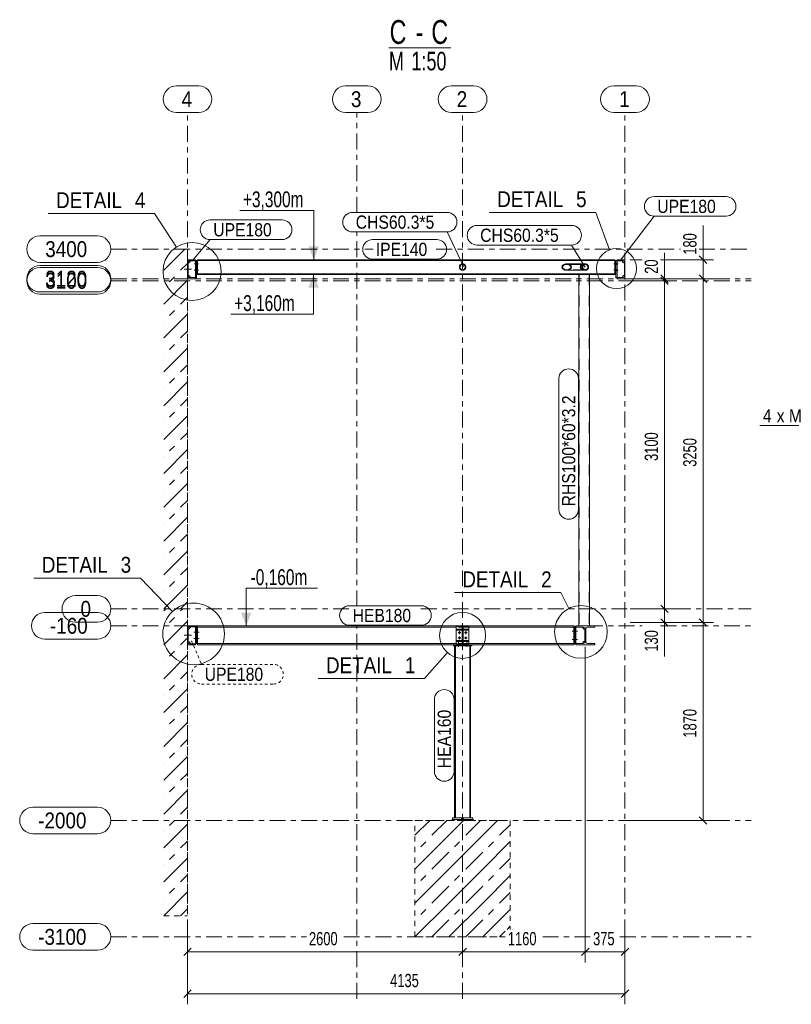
# Model space of a CAD drawing. Header units: millimetres. Extents: x -66 to 775, y -448 to 146.
# Tile 24 of 30: x 373 to 519, y -234 to -48. Entities that reach past the tile are written whole.
import ezdxf

# ---------------------------------------------------------------- set-up
doc = ezdxf.new("R2010")
doc.units = ezdxf.units.MM
for name, pattern in [('XKITLINE00', [0]), ('XKITLINE01', [4, 1, -1, 1, -1]), ('XKITLINE02', [4, 2, -2]), ('XKITLINE03', [6, 3, -1, 1, -1]), ('XKITLINE04', [3, 0.5, -0.5, 0.5, -0.5, 0.5, -0.5])]:
    doc.linetypes.add(name, pattern=pattern)
for name, color, linetype, lineweight in [('Jiný typ objektu', 7, 'Continuous', 0), ('Kóta', 4, 'Continuous', 0), ('Mřížka', 4, 'Continuous', 0), ('Prvek', 2, 'Continuous', 0), ('Text úrovně', 7, 'Continuous', 0), ('Značka prvku', 2, 'Continuous', 0), ('Značka šroubu', 4, 'Continuous', 0), ('Šroub', 3, 'Continuous', 0)]:
    doc.layers.add(name, color=color, linetype=linetype, lineweight=lineweight)
doc.styles.add('ARIAL', font='arial.ttf')
doc.styles.add('ARIAL_NARROW', font='ARIALN.TTF')

msp = doc.modelspace()

# ---------------------------------------------------------------- hatches: boundary and pattern name
at = {"layer": 'Text úrovně'}
for points in [[(429.04, -93.28), (428.04, -90.78), (430.04, -90.78)], [(428.99, -96.08), (429.99, -98.58), (427.99, -98.58)], [(416.27, -162.48), (415.27, -159.98), (417.27, -159.98)]]:
    msp.add_hatch(color=7, dxfattribs=at).paths.add_polyline_path(points, flags=17)

# ---------------------------------------------------------------- linework, layer by layer
at = {"color": 6, "linetype": 'XKITLINE00', "lineweight": 0}
for p, q in [((398.95, -84.53), (378.82, -84.53)), ((403.06, -90.89), (398.95, -84.53)), ((482.34, -84.34), (462.21, -84.34)), ((484.96, -91.42), (482.34, -84.34)), ((396.25, -153.45), (376.12, -153.45)), ((402.31, -159.8), (396.25, -153.45)), ((475.75, -156.2), (455.62, -156.2)), ((477.28, -159.19), (475.75, -156.2)), ((454.3, -167.55), (449.97, -172.44)), ((449.97, -172.44), (429.84, -172.44))]:
    msp.add_line(p, q, dxfattribs=at)
for centre, radius in [((406.03, -95.51), 5.49), ((486.27, -94.96), 3.78), ((406.32, -164.01), 5.82), ((457.17, -164.3), 4.34), ((479.54, -163.64), 4.99)]:
    msp.add_circle(centre, radius, dxfattribs=at)
at = {"layer": 'Jiný typ objektu', "color": 6, "linetype": 'XKITLINE00', "lineweight": 0}
msp.add_line((443.25, -53.24), (454.94, -53.24), dxfattribs=at)
at = {"layer": 'Kóta', "color": 7, "linetype": 'XKITLINE00', "lineweight": 0}
for p, q in [((502.63, -93.28), (502.63, -86.84)), ((502.63, -93.28), (502.63, -86.84)), ((495.35, -96.88), (495.35, -91.96)), ((495.35, -96.88), (495.35, -91.96)), ((501.92, -92.57), (503.34, -93.98)), ((488.87, -93.28), (491.1, -93.28)), ((494.6, -93.28), (504.63, -93.28)), ((502.63, -96.88), (502.63, -93.28)), ((494.64, -96.17), (496.05, -97.58)), ((494.64, -96.57), (496.05, -97.98)), ((494.64, -96.57), (496.05, -97.98)), ((501.92, -96.17), (503.34, -97.58)), ((501.92, -96.17), (503.34, -97.58)), ((488.87, -96.88), (504.63, -96.88)), ((488.87, -96.88), (497.35, -96.88)), ((488.87, -96.88), (504.63, -96.88)), ((488.87, -97.28), (497.35, -97.28)), ((488.87, -97.28), (497.35, -97.28)), ((495.35, -97.28), (495.35, -96.88)), ((495.35, -159.28), (495.35, -97.28)), ((502.63, -161.88), (502.63, -96.88)), ((488.87, -159.28), (497.35, -159.28)), ((488.87, -159.28), (497.35, -159.28)), ((494.64, -158.57), (496.05, -159.98)), ((494.64, -158.57), (496.05, -159.98)), ((495.35, -161.88), (495.35, -159.28)), ((488.87, -161.88), (504.63, -161.88)), ((488.87, -161.88), (497.35, -161.88)), ((488.87, -161.88), (504.63, -161.88)), ((494.64, -161.17), (496.05, -162.58)), ((495.35, -161.88), (495.35, -168.31)), ((495.35, -161.88), (495.35, -168.31)), ((501.92, -161.17), (503.34, -162.58)), ((501.92, -161.17), (503.34, -162.58)), ((502.63, -199.28), (502.63, -161.88)), ((480.37, -166.48), (480.37, -226.12)), ((480.37, -166.48), (480.37, -226.12)), ((501.92, -198.57), (503.34, -199.98)), ((488.87, -199.28), (504.63, -199.28)), ((405.17, -218.28), (405.17, -234.03)), ((405.17, -218.28), (405.17, -226.12)), ((457.17, -218.28), (457.17, -226.12)), ((457.17, -218.28), (457.17, -226.12)), ((487.87, -218.28), (487.87, -234.03)), ((487.87, -218.28), (487.87, -226.12)), ((405.88, -223.42), (404.46, -224.83)), ((405.17, -224.12), (457.17, -224.12)), ((457.88, -223.42), (456.46, -224.83)), ((457.88, -223.42), (456.46, -224.83)), ((457.17, -224.12), (480.37, -224.12)), ((481.08, -223.42), (479.66, -224.83)), ((481.08, -223.42), (479.66, -224.83)), ((480.37, -224.12), (487.87, -224.12)), ((488.58, -223.42), (487.16, -224.83)), ((405.88, -231.32), (404.46, -232.74)), ((405.17, -232.03), (487.87, -232.03)), ((488.58, -231.32), (487.16, -232.74))]:
    msp.add_line(p, q, dxfattribs=at)
at = {"layer": 'Kóta', "color": 3}
for p in [(502.63, -93.28), (495.35, -96.88), (495.35, -97.28), (495.35, -97.28), (502.63, -96.88), (502.63, -96.88), (495.35, -159.28), (495.35, -159.28), (495.35, -161.88), (502.63, -161.88), (502.63, -161.88), (502.63, -199.28), (405.17, -224.12), (457.17, -224.12), (457.17, -224.12), (480.37, -224.12), (480.37, -224.12), (487.87, -224.12), (405.17, -232.03), (487.87, -232.03)]:
    msp.add_point(p, dxfattribs=at)
at = {"layer": 'Mřížka', "color": 1, "linetype": 'XKITLINE00', "lineweight": 0}
for p, q in [((403.06, -60.44), (407.28, -60.44)), ((435.06, -60.44), (439.28, -60.44)), ((455.06, -60.44), (459.28, -60.44)), ((485.76, -60.44), (489.98, -60.44)), ((403.06, -65.44), (407.28, -65.44)), ((435.06, -65.44), (439.28, -65.44)), ((455.06, -65.44), (459.28, -65.44)), ((485.76, -65.44), (489.98, -65.44)), ((377.27, -88.78), (388.17, -88.78)), ((377.27, -93.78), (388.17, -93.78)), ((377.27, -94.38), (388.17, -94.38)), ((377.27, -94.78), (388.17, -94.78)), ((377.27, -99.38), (388.17, -99.38)), ((377.27, -99.78), (388.17, -99.78)), ((383.94, -156.78), (388.17, -156.78)), ((378.16, -159.98), (388.17, -159.98)), ((383.94, -161.78), (388.17, -161.78)), ((378.16, -164.98), (388.17, -164.98)), ((375.94, -196.78), (388.17, -196.78)), ((375.94, -201.78), (388.17, -201.78)), ((375.94, -218.78), (388.17, -218.78)), ((375.94, -223.78), (388.17, -223.78))]:
    msp.add_line(p, q, dxfattribs=at)
at = {"layer": 'Mřížka', "color": 1, "linetype": 'XKITLINE03', "lineweight": 0}
for p, q in [((405.17, -233), (405.17, -65.44)), ((437.17, -84.43), (437.17, -65.44)), ((457.17, -233), (457.17, -65.44)), ((487.87, -233), (487.87, -65.44)), ((437.17, -158.78), (437.17, -87.93)), ((390.67, -91.28), (440.25, -91.28)), ((452.19, -91.28), (498.38, -91.28)), ((501.88, -91.28), (511.73, -91.28)), ((390.67, -96.88), (511.73, -96.88)), ((390.67, -97.28), (511.73, -97.28)), ((390.67, -159.28), (435.88, -159.28)), ((449.3, -159.28), (511.73, -159.28)), ((390.67, -162.48), (491.1, -162.48)), ((437.17, -233), (437.17, -162.28)), ((494.6, -162.48), (511.73, -162.48)), ((390.67, -199.28), (511.73, -199.28)), ((390.67, -221.28), (427.63, -221.28)), ((434.71, -221.28), (465.23, -221.28)), ((472.31, -221.28), (481.34, -221.28)), ((486.9, -221.28), (511.73, -221.28))]:
    msp.add_line(p, q, dxfattribs=at)
at = {"layer": 'Mřížka', "color": 1, "linetype": 'XKITLINE00', "lineweight": 0}
for centre, start, end in [((403.06, -62.94), 90, 270), ((407.28, -62.94), 270, 90), ((435.06, -62.94), 90, 270), ((439.28, -62.94), 270, 90), ((455.06, -62.94), 90, 270), ((459.28, -62.94), 270, 90), ((485.76, -62.94), 90, 270), ((489.98, -62.94), 270, 90), ((377.27, -91.28), 90, 270), ((388.17, -91.28), 270, 90), ((377.27, -96.88), 90, 270), ((377.27, -97.28), 90, 270), ((388.17, -96.88), 270, 90), ((388.17, -97.28), 270, 90), ((383.94, -159.28), 90, 270), ((388.17, -159.28), 270, 90), ((378.16, -162.48), 90, 270), ((388.17, -162.48), 270, 90), ((375.94, -199.28), 90, 270), ((388.17, -199.28), 270, 90), ((375.94, -221.28), 90, 270), ((388.17, -221.28), 270, 90)]:
    msp.add_arc(centre, 2.5, start, end, dxfattribs=at)
at = {"layer": 'Prvek', "color": 7, "linetype": 'XKITLINE00', "lineweight": 0}
for p, q in [((400.67, -95.28), (404.67, -91.28)), ((400.67, -92.08), (400.67, -92.08)), ((403.87, -95.28), (405.17, -93.98)), ((400.67, -95.28), (400.67, -95.28)), ((400.67, -95.28), (400.67, -95.28)), ((401.75, -97.44), (402.69, -96.5)), ((400.67, -101.68), (405.17, -97.18)), ((400.67, -98.48), (400.67, -98.48)), ((403.87, -101.68), (405.17, -100.38)), ((400.67, -101.68), (400.67, -101.68)), ((400.67, -101.68), (400.67, -101.68)), ((400.67, -108.08), (405.17, -103.58)), ((401.75, -103.84), (402.69, -102.9)), ((400.67, -104.88), (400.67, -104.88)), ((403.87, -108.08), (405.17, -106.78)), ((400.67, -108.08), (400.67, -108.08)), ((400.67, -108.08), (400.67, -108.08)), ((401.75, -110.24), (402.69, -109.3)), ((400.67, -114.48), (405.17, -109.98)), ((400.67, -111.28), (400.67, -111.28)), ((403.87, -114.48), (405.17, -113.18)), ((400.67, -114.48), (400.67, -114.48)), ((400.67, -114.48), (400.67, -114.48)), ((400.67, -120.88), (405.17, -116.38)), ((401.75, -116.64), (402.69, -115.7)), ((400.67, -117.68), (400.67, -117.68)), ((400.67, -120.88), (400.67, -120.88)), ((400.67, -120.88), (400.67, -120.88)), ((403.87, -120.88), (405.17, -119.58)), ((400.67, -127.28), (405.17, -122.78)), ((401.75, -123.04), (402.69, -122.1)), ((400.67, -124.08), (400.67, -124.08)), ((403.87, -127.28), (405.17, -125.98)), ((400.67, -127.28), (400.67, -127.28)), ((400.67, -127.28), (400.67, -127.28)), ((400.67, -133.68), (405.17, -129.18)), ((401.75, -129.44), (402.69, -128.5)), ((400.67, -130.48), (400.67, -130.48)), ((400.67, -133.68), (400.67, -133.68)), ((400.67, -133.68), (400.67, -133.68)), ((403.87, -133.68), (405.17, -132.38)), ((400.67, -140.08), (405.17, -135.58)), ((401.75, -135.84), (402.69, -134.9)), ((400.67, -136.88), (400.67, -136.88)), ((403.87, -140.08), (405.17, -138.78)), ((400.67, -140.08), (400.67, -140.08)), ((400.67, -140.08), (400.67, -140.08)), ((401.75, -142.24), (402.69, -141.3)), ((400.67, -146.48), (405.17, -141.98)), ((400.67, -143.28), (400.67, -143.28)), ((400.67, -146.48), (400.67, -146.48)), ((400.67, -146.48), (400.67, -146.48)), ((403.87, -146.48), (405.17, -145.18)), ((400.67, -152.88), (405.17, -148.38)), ((401.75, -148.64), (402.69, -147.7)), ((400.67, -149.68), (400.67, -149.68)), ((403.87, -152.88), (405.17, -151.58)), ((400.67, -152.88), (400.67, -152.88)), ((400.67, -152.88), (400.67, -152.88)), ((401.75, -155.04), (402.69, -154.1)), ((400.67, -159.28), (405.17, -154.78)), ((400.67, -156.08), (400.67, -156.08)), ((403.87, -159.28), (405.17, -157.98)), ((400.67, -159.68), (401.07, -159.28)), ((400.67, -159.28), (400.67, -159.28)), ((400.67, -159.28), (400.67, -159.28)), ((400.67, -159.68), (400.67, -159.68)), ((400.67, -159.68), (400.67, -159.68)), ((403.87, -159.68), (404.27, -159.28)), ((400.67, -166.08), (405.17, -161.58)), ((401.75, -161.84), (402.69, -160.9)), ((400.67, -162.88), (400.67, -162.88)), ((403.87, -166.08), (405.17, -164.78)), ((400.67, -166.08), (400.67, -166.08)), ((400.67, -166.08), (400.67, -166.08)), ((401.75, -168.24), (402.69, -167.3)), ((400.67, -172.48), (405.17, -167.98)), ((400.67, -169.28), (400.67, -169.28)), ((403.87, -172.48), (405.17, -171.18)), ((400.67, -172.48), (400.67, -172.48)), ((400.67, -172.48), (400.67, -172.48)), ((400.67, -178.88), (405.17, -174.38)), ((401.75, -174.64), (402.69, -173.7)), ((400.67, -175.68), (400.67, -175.68)), ((403.87, -178.88), (405.17, -177.58)), ((400.67, -178.88), (400.67, -178.88)), ((400.67, -178.88), (400.67, -178.88)), ((401.75, -181.04), (402.69, -180.1)), ((400.67, -185.28), (405.17, -180.78)), ((400.67, -182.08), (400.67, -182.08)), ((403.87, -185.28), (405.17, -183.98)), ((400.67, -185.28), (400.67, -185.28)), ((400.67, -185.28), (400.67, -185.28)), ((400.67, -191.68), (405.17, -187.18)), ((401.75, -187.44), (402.69, -186.5)), ((400.67, -188.48), (400.67, -188.48)), ((400.67, -191.68), (400.67, -191.68)), ((400.67, -191.68), (400.67, -191.68)), ((403.87, -191.68), (405.17, -190.38)), ((401.75, -193.84), (402.69, -192.9)), ((400.67, -198.08), (405.17, -193.58)), ((400.67, -194.88), (400.67, -194.88)), ((403.87, -198.08), (405.17, -196.78)), ((400.67, -198.08), (400.67, -198.08)), ((400.67, -198.08), (400.67, -198.08)), ((400.67, -204.48), (405.17, -199.98)), ((401.75, -200.24), (402.69, -199.3)), ((448.17, -202.08), (450.97, -199.28)), ((451.37, -202.08), (454.17, -199.28)), ((454.57, -202.08), (457.37, -199.28)), ((457.77, -202.08), (460.57, -199.28)), ((460.97, -202.08), (463.77, -199.28)), ((464.17, -202.08), (466.17, -200.08)), ((400.67, -201.28), (400.67, -201.28)), ((448.17, -208.48), (454.57, -202.08)), ((448.17, -202.08), (448.17, -202.08)), ((454.57, -208.48), (460.97, -202.08)), ((454.57, -202.08), (454.57, -202.08)), ((460.97, -202.08), (460.97, -202.08)), ((400.67, -204.48), (400.67, -204.48)), ((400.67, -204.48), (400.67, -204.48)), ((403.87, -204.48), (405.17, -203.18)), ((449.25, -204.24), (450.19, -203.3)), ((455.65, -204.24), (456.59, -203.3)), ((460.97, -208.48), (466.17, -203.28)), ((462.05, -204.24), (462.99, -203.3)), ((400.67, -210.88), (405.17, -206.38)), ((401.75, -206.64), (402.69, -205.7)), ((448.17, -205.28), (448.17, -205.28)), ((451.37, -208.48), (454.57, -205.28)), ((457.77, -208.48), (460.97, -205.28)), ((464.17, -208.48), (466.17, -206.48)), ((400.67, -207.68), (400.67, -207.68)), ((403.87, -210.88), (405.17, -209.58)), ((448.17, -214.88), (454.57, -208.48)), ((448.17, -208.48), (448.17, -208.48)), ((449.25, -210.64), (450.19, -209.7)), ((454.57, -214.88), (460.97, -208.48)), ((454.57, -208.48), (454.57, -208.48)), ((455.65, -210.64), (456.59, -209.7)), ((460.97, -208.48), (460.97, -208.48)), ((460.97, -214.88), (466.17, -209.68)), ((462.05, -210.64), (462.99, -209.7)), ((400.67, -210.88), (400.67, -210.88)), ((400.67, -210.88), (400.67, -210.88)), ((401.75, -213.04), (402.69, -212.1)), ((448.17, -211.68), (448.17, -211.68)), ((451.37, -214.88), (454.57, -211.68)), ((457.77, -214.88), (460.97, -211.68)), ((400.67, -217.28), (405.17, -212.78)), ((464.17, -214.88), (466.17, -212.88)), ((400.67, -214.08), (400.67, -214.08)), ((448.17, -221.28), (454.57, -214.88)), ((448.17, -214.88), (448.17, -214.88)), ((454.57, -221.28), (460.97, -214.88)), ((454.57, -214.88), (454.57, -214.88)), ((460.97, -214.88), (460.97, -214.88)), ((400.67, -217.28), (400.67, -217.28)), ((400.67, -217.28), (400.67, -217.28)), ((403.87, -217.28), (405.17, -215.98)), ((449.25, -217.04), (450.19, -216.1)), ((455.65, -217.04), (456.59, -216.1)), ((460.97, -221.28), (466.17, -216.08)), ((462.05, -217.04), (462.99, -216.1)), ((448.17, -218.08), (448.17, -218.08)), ((451.37, -221.28), (454.57, -218.08)), ((457.77, -221.28), (460.97, -218.08)), ((465.57, -219.87), (466.17, -219.28)), ((448.17, -221.28), (448.17, -221.28)), ((454.57, -221.28), (454.57, -221.28)), ((454.57, -221.28), (454.57, -221.28)), ((460.97, -221.28), (460.97, -221.28)), ((460.97, -221.28), (460.97, -221.28)), ((464.17, -221.28), (465.23, -220.22))]:
    msp.add_line(p, q, dxfattribs=at)
at = {"layer": 'Prvek', "color": 7, "linetype": 'XKITLINE01', "lineweight": 0}
for p, q in [((400.67, -91.28), (405.17, -91.28)), ((405.17, -91.28), (405.17, -159.28)), ((400.67, -159.28), (405.17, -159.28)), ((400.67, -159.28), (405.17, -159.28)), ((405.17, -159.28), (405.17, -217.28)), ((448.17, -221.28), (448.17, -199.28)), ((448.17, -199.28), (466.17, -199.28)), ((466.17, -199.28), (466.17, -219.87)), ((400.67, -217.28), (405.17, -217.28)), ((465.23, -221.28), (448.17, -221.28))]:
    msp.add_line(p, q, dxfattribs=at)
at = {"layer": 'Prvek', "color": 3, "linetype": 'XKITLINE00', "lineweight": 0}
for p, q in [((405.17, -96.88), (405.17, -93.28)), ((405.17, -93.28), (406.67, -93.28)), ((405.28, -93.73), (405.3, -93.63)), ((405.28, -96.43), (405.28, -93.73)), ((405.4, -93.87), (405.28, -93.89)), ((405.43, -93.5), (405.52, -93.49)), ((406.67, -93.49), (405.52, -93.49)), ((405.68, -93.49), (405.66, -93.61)), ((406.67, -93.28), (406.67, -93.49)), ((406.67, -93.44), (406.87, -93.44)), ((406.67, -93.49), (406.67, -96.67)), ((406.87, -93.44), (406.87, -96.72)), ((406.87, -93.58), (406.87, -95.78)), ((407.03, -93.58), (406.87, -93.58)), ((407.03, -93.28), (485.97, -93.28)), ((407.03, -93.28), (407.03, -93.58)), ((407.03, -93.41), (485.97, -93.41)), ((407.03, -95.78), (407.03, -93.58)), ((475.99, -94.45), (475.92, -94.68)), ((475.92, -94.68), (475.99, -94.91)), ((476.19, -94.25), (475.99, -94.45)), ((475.99, -94.91), (476.19, -95.1)), ((476.08, -94.68), (476.13, -94.48)), ((476.13, -94.87), (476.08, -94.68)), ((476.13, -94.48), (476.3, -94.32)), ((476.3, -95.03), (476.13, -94.87)), ((476.49, -94.12), (476.19, -94.25)), ((476.3, -94.32), (476.55, -94.21)), ((476.85, -94.07), (476.49, -94.12)), ((476.55, -94.21), (476.85, -94.17)), ((476.85, -94.07), (480.32, -94.07)), ((477.2, -94.12), (476.85, -94.07)), ((476.85, -94.17), (477.14, -94.21)), ((477.14, -94.21), (477.39, -94.32)), ((477.5, -94.25), (477.2, -94.12)), ((477.39, -94.32), (477.56, -94.48)), ((477.56, -94.87), (477.39, -95.03)), ((477.7, -94.45), (477.5, -94.25)), ((477.5, -95.1), (477.7, -94.91)), ((477.56, -94.48), (477.62, -94.68)), ((477.62, -94.68), (477.56, -94.87)), ((477.77, -94.68), (477.7, -94.45)), ((477.7, -94.91), (477.77, -94.68)), ((480.32, -94.07), (480.35, -94.08)), ((485.97, -93.28), (485.97, -93.41)), ((485.97, -93.41), (485.97, -95.95)), ((485.97, -93.41), (486.17, -93.41)), ((486.17, -93.41), (486.17, -95.95)), ((486.17, -96.73), (486.17, -93.41)), ((486.17, -93.41), (486.37, -93.41)), ((486.37, -93.49), (486.37, -93.28)), ((486.37, -93.28), (487.87, -93.28)), ((486.37, -93.49), (487.52, -93.49)), ((486.37, -93.49), (486.37, -96.67)), ((487.38, -93.61), (487.36, -93.49)), ((487.52, -93.49), (487.61, -93.5)), ((487.76, -93.89), (487.64, -93.87)), ((487.74, -93.63), (487.76, -93.73)), ((487.76, -96.43), (487.76, -93.73)), ((487.87, -93.28), (487.87, -96.88)), ((405.28, -96.27), (405.4, -96.29)), ((405.3, -96.52), (405.28, -96.43)), ((405.52, -96.67), (405.43, -96.65)), ((405.52, -96.67), (406.67, -96.67)), ((405.66, -96.54), (405.68, -96.67)), ((406.67, -96.67), (406.67, -96.88)), ((406.67, -96.72), (406.87, -96.72)), ((406.87, -95.78), (407.03, -95.78)), ((407.03, -95.78), (407.03, -96.08)), ((407.03, -95.94), (485.97, -95.94)), ((485.97, -96.08), (407.03, -96.08)), ((476.19, -95.1), (476.49, -95.23)), ((476.55, -95.14), (476.3, -95.03)), ((476.49, -95.23), (476.85, -95.28)), ((476.85, -95.18), (476.55, -95.14)), ((477.14, -95.14), (476.85, -95.18)), ((476.85, -95.28), (477.2, -95.23)), ((476.85, -95.28), (480.32, -95.28)), ((477.39, -95.03), (477.14, -95.14)), ((477.2, -95.23), (477.5, -95.1)), ((479.17, -96.08), (479.17, -162.48)), ((480.35, -95.27), (480.32, -95.28)), ((481.17, -96.08), (481.17, -162.48)), ((485.97, -95.95), (486.17, -95.95)), ((485.97, -95.95), (485.97, -96.08)), ((486.17, -96.73), (486.37, -96.73)), ((486.37, -96.88), (486.37, -96.67)), ((486.37, -96.67), (487.52, -96.67)), ((487.36, -96.67), (487.38, -96.54)), ((487.61, -96.65), (487.52, -96.67)), ((487.64, -96.29), (487.76, -96.27)), ((487.76, -96.43), (487.74, -96.52)), ((406.67, -96.88), (405.17, -96.88)), ((487.87, -96.88), (486.37, -96.88)), ((405.17, -166.08), (405.17, -162.48)), ((405.17, -162.48), (406.67, -162.48)), ((405.28, -162.93), (405.3, -162.83)), ((405.28, -165.63), (405.28, -162.93)), ((405.4, -163.07), (405.28, -163.09)), ((405.43, -162.7), (405.52, -162.69)), ((406.67, -162.69), (405.52, -162.69)), ((405.68, -162.69), (405.66, -162.81)), ((406.67, -162.48), (406.67, -162.69)), ((406.67, -162.64), (406.87, -162.64)), ((406.67, -165.87), (406.67, -162.69)), ((406.87, -165.92), (406.87, -162.64)), ((406.87, -165.6), (406.87, -162.96)), ((406.87, -162.96), (407.03, -162.96)), ((407.03, -162.48), (478.17, -162.48)), ((407.03, -162.94), (407.03, -162.48)), ((407.03, -162.76), (455.97, -162.76)), ((407.03, -162.96), (407.03, -162.94)), ((407.03, -165.6), (407.03, -162.96)), ((458.37, -162.64), (455.97, -162.64)), ((455.97, -163.14), (455.97, -162.64)), ((455.97, -163.14), (455.97, -163.3)), ((455.97, -163.14), (458.37, -163.14)), ((455.97, -163.3), (456.88, -163.3)), ((455.97, -163.3), (455.97, -165.26)), ((456.88, -163.3), (456.97, -163.31)), ((457.1, -163.44), (457.12, -163.54)), ((457.12, -165.02), (457.12, -163.54)), ((457.22, -163.54), (457.24, -163.44)), ((457.22, -165.02), (457.22, -163.54)), ((457.37, -163.31), (457.46, -163.3)), ((457.46, -163.3), (458.37, -163.3)), ((458.37, -163.14), (458.37, -162.64)), ((478.17, -162.76), (458.37, -162.76)), ((458.37, -163.3), (458.37, -163.14)), ((458.37, -165.26), (458.37, -163.3)), ((478.17, -162.48), (478.17, -162.76)), ((478.17, -165.92), (478.17, -162.64)), ((478.17, -162.64), (478.37, -162.64)), ((478.37, -162.64), (478.37, -165.92)), ((478.37, -165.92), (478.37, -162.64)), ((478.37, -162.64), (478.57, -162.64)), ((478.57, -162.76), (478.57, -162.48)), ((478.57, -162.48), (482.17, -162.48)), ((478.57, -162.76), (479.99, -162.76)), ((478.57, -165.8), (478.57, -162.76)), ((479.9, -162.88), (479.89, -162.76)), ((479.99, -162.76), (480.1, -162.78)), ((480.29, -163.16), (480.16, -163.14)), ((480.26, -162.94), (480.29, -163.06)), ((480.29, -165.5), (480.29, -163.06)), ((480.46, -163.06), (480.48, -162.94)), ((480.46, -165.5), (480.46, -163.06)), ((480.64, -162.78), (480.76, -162.76)), ((482.17, -162.76), (480.76, -162.76)), ((482.17, -162.48), (482.17, -162.76)), ((405.28, -165.47), (405.4, -165.49)), ((405.3, -165.72), (405.28, -165.63)), ((406.87, -165.6), (407.03, -165.6)), ((407.03, -166.08), (407.03, -165.6)), ((456.88, -165.26), (455.97, -165.26)), ((455.97, -165.26), (455.97, -165.42)), ((455.97, -165.42), (458.37, -165.42)), ((455.97, -165.92), (455.97, -165.42)), ((456.97, -165.24), (456.88, -165.26)), ((457.12, -165.02), (457.1, -165.11)), ((457.24, -165.11), (457.22, -165.02)), ((457.46, -165.26), (457.37, -165.24)), ((458.37, -165.26), (457.46, -165.26)), ((458.37, -165.42), (458.37, -165.26)), ((458.37, -165.92), (458.37, -165.42)), ((480.16, -165.42), (480.29, -165.4)), ((480.29, -165.5), (480.26, -165.61)), ((480.48, -165.61), (480.46, -165.5)), ((406.67, -166.08), (405.17, -166.08)), ((405.52, -165.87), (405.43, -165.85)), ((405.52, -165.87), (406.67, -165.87)), ((405.66, -165.74), (405.68, -165.87)), ((406.67, -165.87), (406.67, -166.08)), ((406.67, -165.92), (406.87, -165.92)), ((407.03, -165.8), (455.97, -165.8)), ((407.03, -166.08), (478.17, -166.08)), ((458.89, -166.08), (455.45, -166.08)), ((455.45, -166.08), (455.45, -166.28)), ((458.89, -166.28), (455.45, -166.28)), ((455.65, -166.28), (455.65, -198.78)), ((455.83, -198.78), (455.83, -166.28)), ((458.37, -165.92), (455.97, -165.92)), ((478.17, -165.8), (458.37, -165.8)), ((458.51, -166.28), (458.51, -198.78)), ((458.69, -198.78), (458.69, -166.28)), ((458.89, -166.08), (458.89, -166.28)), ((478.17, -166.08), (478.17, -165.8)), ((478.37, -165.92), (478.17, -165.92)), ((478.57, -165.92), (478.37, -165.92)), ((478.57, -166.08), (478.57, -165.8)), ((478.57, -165.8), (479.99, -165.8)), ((482.17, -166.08), (478.57, -166.08)), ((479.89, -165.8), (479.9, -165.67)), ((480.1, -165.77), (479.99, -165.8)), ((480.76, -165.8), (480.64, -165.77)), ((480.76, -165.8), (482.17, -165.8)), ((482.17, -165.8), (482.17, -166.08)), ((455.05, -199.28), (455.25, -199.08)), ((459.09, -198.78), (455.25, -198.78)), ((455.25, -198.78), (455.25, -199.08)), ((459.09, -199.08), (455.25, -199.08)), ((455.25, -199.08), (459.09, -199.08)), ((459.09, -199.08), (459.09, -198.78)), ((459.09, -199.08), (459.29, -199.28))]:
    msp.add_line(p, q, dxfattribs=at)
at = {"layer": 'Prvek', "color": 7, "linetype": 'XKITLINE02', "lineweight": 0}
for p, q in [((405.28, -93.89), (405.4, -93.87)), ((405.28, -93.89), (405.28, -96.27)), ((405.66, -93.61), (405.68, -93.49)), ((405.68, -93.49), (406.67, -93.49)), ((406.67, -93.44), (406.67, -93.49)), ((406.67, -96.67), (406.67, -93.49)), ((407.03, -93.58), (407.03, -95.78)), ((476.61, -94.07), (480.32, -94.07)), ((476.61, -94.17), (480.06, -94.17)), ((480.06, -94.17), (476.85, -94.17)), ((479.46, -94.45), (479.39, -94.68)), ((479.39, -94.68), (479.46, -94.45)), ((479.39, -94.68), (479.46, -94.91)), ((479.46, -94.91), (479.39, -94.68)), ((479.66, -94.25), (479.46, -94.45)), ((479.46, -94.45), (479.66, -94.25)), ((479.46, -94.91), (479.66, -95.1)), ((479.66, -95.1), (479.46, -94.91)), ((479.55, -94.68), (479.6, -94.48)), ((479.6, -94.48), (479.55, -94.68)), ((479.6, -94.87), (479.55, -94.68)), ((479.55, -94.68), (479.6, -94.87)), ((479.6, -94.48), (479.77, -94.32)), ((479.77, -94.32), (479.6, -94.48)), ((479.77, -95.03), (479.6, -94.87)), ((479.6, -94.87), (479.77, -95.03)), ((479.96, -94.12), (479.66, -94.25)), ((479.66, -94.25), (479.96, -94.12)), ((479.77, -94.32), (479.94, -94.25)), ((479.94, -94.25), (479.77, -94.32)), ((479.77, -94.68), (479.81, -94.45)), ((479.81, -94.45), (479.77, -94.68)), ((479.81, -94.91), (479.77, -94.68)), ((479.77, -94.68), (479.81, -94.91)), ((479.81, -94.45), (479.94, -94.25)), ((479.94, -94.25), (479.81, -94.45)), ((479.94, -95.1), (479.81, -94.91)), ((479.81, -94.91), (479.94, -95.1)), ((479.94, -94.25), (480.14, -94.12)), ((479.94, -94.25), (480.14, -94.12)), ((480.14, -94.12), (479.94, -94.25)), ((480.14, -94.12), (479.94, -94.25)), ((479.94, -94.25), (480, -94.21)), ((480.32, -94.07), (479.96, -94.12)), ((479.96, -94.12), (480.32, -94.07)), ((480.14, -94.12), (480.35, -94.08)), ((480.14, -94.12), (480.35, -94.08)), ((480.14, -94.12), (480.35, -94.08)), ((480.35, -94.08), (480.14, -94.12)), ((480.32, -94.07), (480.35, -94.08)), ((485.97, -93.41), (485.97, -95.95)), ((486.37, -93.41), (486.37, -93.49)), ((487.36, -93.49), (486.37, -93.49)), ((486.37, -96.67), (486.37, -93.49)), ((487.36, -93.49), (487.38, -93.61)), ((487.64, -93.87), (487.76, -93.89)), ((487.76, -93.89), (487.76, -96.27)), ((405.4, -96.29), (405.28, -96.27)), ((405.68, -96.67), (405.66, -96.54)), ((405.68, -96.67), (406.67, -96.67)), ((406.67, -96.67), (406.67, -96.72)), ((480.06, -95.18), (476.61, -95.18)), ((476.61, -95.28), (480.32, -95.28)), ((480.06, -95.18), (476.85, -95.18)), ((481.17, -96.08), (479.17, -96.08)), ((479.23, -96.08), (479.23, -162.48)), ((479.66, -95.1), (479.96, -95.23)), ((479.96, -95.23), (479.66, -95.1)), ((479.94, -95.11), (479.77, -95.03)), ((479.77, -95.03), (479.94, -95.11)), ((479.94, -95.1), (480.14, -95.23)), ((479.94, -95.1), (480.14, -95.23)), ((479.94, -95.11), (480, -95.14)), ((480.14, -95.23), (479.94, -95.11)), ((479.94, -95.11), (480, -95.14)), ((479.94, -95.11), (480.14, -95.23)), ((479.96, -95.23), (480.32, -95.28)), ((480.32, -95.28), (479.96, -95.23)), ((480.14, -95.23), (480.35, -95.27)), ((480.35, -95.27), (480.14, -95.23)), ((480.14, -95.23), (480.35, -95.27)), ((480.14, -95.23), (480.35, -95.27)), ((480.32, -95.28), (480.35, -95.27)), ((481.11, -96.08), (481.11, -162.48)), ((485.97, -95.94), (485.97, -95.95)), ((487.36, -96.67), (486.37, -96.67)), ((486.37, -96.73), (486.37, -96.67)), ((487.38, -96.54), (487.36, -96.67)), ((487.76, -96.27), (487.64, -96.29)), ((405.28, -163.09), (405.4, -163.07)), ((405.28, -165.47), (405.28, -163.09)), ((405.66, -162.81), (405.68, -162.69)), ((405.68, -162.69), (406.67, -162.69)), ((406.67, -162.69), (406.67, -162.64)), ((406.67, -165.87), (406.67, -162.69)), ((407.03, -162.96), (407.03, -165.8)), ((458.37, -162.64), (455.97, -162.64)), ((455.97, -162.64), (455.97, -165.92)), ((458.37, -162.76), (455.97, -162.76)), ((455.97, -163.3), (455.97, -163.14)), ((455.97, -163.14), (458.37, -163.14)), ((458.37, -163.14), (455.97, -163.14)), ((455.97, -163.14), (455.97, -163.3)), ((455.97, -165.42), (455.97, -163.14)), ((456.88, -163.3), (455.97, -163.3)), ((455.97, -163.3), (456.88, -163.3)), ((458.37, -163.3), (455.97, -163.3)), ((458.37, -163.3), (455.97, -163.3)), ((455.97, -163.3), (455.97, -165.26)), ((456.97, -163.31), (456.88, -163.3)), ((456.88, -163.3), (456.97, -163.31)), ((457.09, -165.8), (457.09, -162.76)), ((457.09, -162.76), (457.25, -162.76)), ((457.25, -162.76), (457.09, -162.76)), ((457.09, -162.76), (457.09, -165.8)), ((457.12, -163.54), (457.1, -163.44)), ((457.1, -163.44), (457.12, -163.54)), ((457.12, -165.02), (457.12, -163.54)), ((457.12, -165.02), (457.12, -163.54)), ((457.24, -163.44), (457.22, -163.54)), ((457.22, -163.54), (457.24, -163.44)), ((457.22, -165.02), (457.22, -163.54)), ((457.22, -165.02), (457.22, -163.54)), ((457.25, -162.76), (457.25, -165.8)), ((457.25, -165.8), (457.25, -162.76)), ((457.46, -163.3), (457.37, -163.31)), ((457.37, -163.31), (457.46, -163.3)), ((457.46, -163.3), (458.37, -163.3)), ((457.46, -163.3), (458.37, -163.3)), ((458.37, -165.92), (458.37, -162.64)), ((458.37, -163.14), (458.37, -163.3)), ((458.37, -163.3), (458.37, -163.14)), ((458.37, -165.42), (458.37, -163.14)), ((458.37, -165.26), (458.37, -163.3)), ((478.17, -165.8), (478.17, -162.76)), ((478.57, -162.76), (478.57, -162.64)), ((479.89, -162.76), (478.57, -162.76)), ((478.57, -165.8), (478.57, -162.76)), ((481.17, -162.48), (479.17, -162.48)), ((479.89, -162.76), (479.9, -162.88)), ((480.16, -163.14), (480.29, -163.16)), ((480.29, -165.4), (480.29, -163.16)), ((405.4, -165.49), (405.28, -165.47)), ((455.97, -165.42), (455.97, -165.26)), ((455.97, -165.26), (456.88, -165.26)), ((456.88, -165.26), (455.97, -165.26)), ((455.97, -165.26), (455.97, -165.42)), ((455.97, -165.26), (458.37, -165.26)), ((455.97, -165.26), (458.37, -165.26)), ((458.37, -165.42), (455.97, -165.42)), ((455.97, -165.42), (458.37, -165.42)), ((456.88, -165.26), (456.97, -165.24)), ((456.97, -165.24), (456.88, -165.26)), ((457.1, -165.11), (457.12, -165.02)), ((457.12, -165.02), (457.1, -165.11)), ((457.22, -165.02), (457.24, -165.11)), ((457.24, -165.11), (457.22, -165.02)), ((457.37, -165.24), (457.46, -165.26)), ((457.46, -165.26), (457.37, -165.24)), ((457.46, -165.26), (458.37, -165.26)), ((458.37, -165.26), (457.46, -165.26)), ((458.37, -165.26), (458.37, -165.42)), ((458.37, -165.42), (458.37, -165.26)), ((480.29, -165.4), (480.16, -165.42)), ((405.68, -165.87), (405.66, -165.74)), ((405.68, -165.87), (406.67, -165.87)), ((406.67, -165.92), (406.67, -165.87)), ((458.69, -166.28), (455.65, -166.28)), ((458.37, -165.8), (455.97, -165.8)), ((455.97, -165.92), (458.37, -165.92)), ((457.25, -165.8), (457.09, -165.8)), ((457.09, -165.8), (457.25, -165.8)), ((479.89, -165.8), (478.57, -165.8)), ((478.57, -165.92), (478.57, -165.8)), ((479.9, -165.67), (479.89, -165.8)), ((455.65, -198.78), (458.69, -198.78)), ((459.29, -199.28), (455.05, -199.28))]:
    msp.add_line(p, q, dxfattribs=at)
at = {"layer": 'Prvek', "color": 3, "linetype": 'XKITLINE00', "lineweight": 0}
for centre, radius, start, end in [((405.52, -93.73), 0.24, 112.5, 157.5), ((405.28, -93.49), 0.4, 288, 342), ((457.17, -94.68), 0.603, 22.5, 202.5), ((457.17, -94.68), 0.603, 202.5, 22.5), ((457.17, -94.68), 0.503, 157.5, 337.5), ((457.17, -94.68), 0.503, 337.5, 157.5), ((480.37, -94.68), 0.603, 22.5, 202.5), ((480.37, -94.68), 0.603, 202.5, 22.5), ((480.37, -94.68), 0.503, 157.5, 337.5), ((480.37, -94.68), 0.503, 337.5, 157.5), ((487.76, -93.49), 0.4, 198, 252), ((487.52, -93.73), 0.24, 22.5, 67.5), ((405.52, -96.43), 0.24, 202.5, 247.5), ((405.28, -96.67), 0.4, 18, 72), ((487.76, -96.67), 0.4, 108, 162), ((487.52, -96.43), 0.24, 292.5, 337.5), ((405.52, -162.93), 0.24, 112.5, 157.5), ((405.28, -162.69), 0.4, 288, 342), ((456.88, -163.54), 0.24, 22.5, 67.5), ((457.46, -163.54), 0.24, 112.5, 157.5), ((480.29, -162.76), 0.4, 198, 252), ((479.99, -163.06), 0.3, 22.5, 67.5), ((480.76, -163.06), 0.3, 112.5, 157.5), ((405.28, -165.87), 0.4, 18, 72), ((456.88, -165.02), 0.24, 292.5, 337.5), ((457.46, -165.02), 0.24, 202.5, 247.5), ((480.29, -165.8), 0.4, 108, 162), ((479.99, -165.5), 0.3, 292.5, 337.5), ((480.76, -165.5), 0.3, 202.5, 247.5), ((405.52, -165.63), 0.24, 202.5, 247.5)]:
    msp.add_arc(centre, radius, start, end, dxfattribs=at)
at = {"layer": 'Prvek', "color": 7, "linetype": 'XKITLINE02', "lineweight": 0}
for centre, radius, start, end in [((405.28, -93.49), 0.4, 288, 342), ((457.17, -94.68), 0.603, 0, 180), ((457.17, -94.68), 0.603, 157.5, 337.5), ((457.17, -94.68), 0.603, 180, 0), ((457.17, -94.68), 0.603, 337.5, 157.5), ((457.17, -94.68), 0.503, 22.5, 202.5), ((457.17, -94.68), 0.503, 0, 180), ((457.17, -94.68), 0.503, 180, 0), ((457.17, -94.68), 0.503, 202.5, 22.5), ((480.37, -94.68), 0.603, 0, 180), ((480.37, -94.68), 0.603, 157.5, 337.5), ((480.37, -94.68), 0.603, 180, 0), ((480.37, -94.68), 0.603, 337.5, 157.5), ((480.37, -94.68), 0.503, 22.5, 202.5), ((480.37, -94.68), 0.503, 0, 180), ((480.37, -94.68), 0.503, 180, 0), ((480.37, -94.68), 0.503, 202.5, 22.5), ((487.76, -93.49), 0.4, 198, 252), ((405.28, -96.67), 0.4, 18, 72), ((487.76, -96.67), 0.4, 108, 162), ((405.28, -162.69), 0.4, 288, 342), ((456.88, -163.54), 0.24, 22.5, 67.5), ((456.88, -163.54), 0.24, 22.5, 67.5), ((457.46, -163.54), 0.24, 112.5, 157.5), ((457.46, -163.54), 0.24, 112.5, 157.5), ((480.29, -162.76), 0.4, 198, 252), ((405.28, -165.87), 0.4, 18, 72), ((456.88, -165.02), 0.24, 292.5, 337.5), ((456.88, -165.02), 0.24, 292.5, 337.5), ((457.46, -165.02), 0.24, 202.5, 247.5), ((457.46, -165.02), 0.24, 202.5, 247.5), ((480.29, -165.8), 0.4, 108, 162)]:
    msp.add_arc(centre, radius, start, end, dxfattribs=at)
at = {"layer": 'Text úrovně', "color": 7, "linetype": 'XKITLINE00', "lineweight": 0}
for p, q in [((429.1, -83.97), (415.04, -83.97)), ((429.04, -93.28), (429.04, -83.97)), ((429.04, -83.97), (429.1, -83.97)), ((428.99, -96.08), (428.99, -103.58)), ((427.44, -103.58), (413.38, -103.58)), ((428.99, -103.58), (427.44, -103.58)), ((416.27, -162.48), (416.27, -155.39)), ((416.27, -155.39), (416.5, -155.39)), ((429.73, -155.39), (416.5, -155.39))]:
    msp.add_line(p, q, dxfattribs=at)
at = {"layer": 'Značka prvku', "color": 7, "linetype": 'XKITLINE00', "lineweight": 0}
for p, q in [((493.38, -81.35), (507, -81.35)), ((436.37, -84.33), (454.25, -84.33)), ((487.05, -93.39), (493.38, -85.05)), ((493.38, -85.05), (507, -85.05)), ((409.43, -85.77), (423.05, -85.77)), ((459.89, -86.81), (477.77, -86.81)), ((436.37, -88.03), (454.25, -88.03)), ((457.37, -94.56), (454.25, -88.03)), ((406.08, -93.41), (409.43, -89.47)), ((409.43, -89.47), (423.05, -89.47)), ((440.15, -89.48), (452.29, -89.48)), ((459.89, -90.51), (477.77, -90.51)), ((480.34, -94.7), (477.77, -90.51)), ((440.15, -93.18), (452.29, -93.18)), ((475.37, -140.5), (475.37, -115.76)), ((479.07, -140.5), (479.07, -115.76)), ((435.78, -158.68), (449.4, -158.68)), ((435.78, -162.38), (449.4, -162.38)), ((451.85, -190.01), (451.85, -176.39)), ((455.55, -190.01), (455.55, -176.39))]:
    msp.add_line(p, q, dxfattribs=at)
at = {"layer": 'Značka prvku', "color": 7, "linetype": 'XKITLINE04', "lineweight": 0}
for p, q in [((405.94, -165.35), (407.81, -169.79)), ((407.81, -169.79), (421.43, -169.79)), ((407.81, -173.49), (421.43, -173.49))]:
    msp.add_line(p, q, dxfattribs=at)
at = {"layer": 'Značka prvku', "color": 7, "linetype": 'XKITLINE00', "lineweight": 0}
for centre, start, end in [((493.38, -83.2), 90, 270), ((507, -83.2), 270, 90), ((436.37, -86.18), 90, 270), ((454.25, -86.18), 270, 90), ((409.43, -87.62), 90, 270), ((423.05, -87.62), 270, 90), ((459.89, -88.66), 90, 270), ((477.77, -88.66), 270, 90), ((440.15, -91.33), 90, 270), ((452.29, -91.33), 270, 90), ((477.22, -115.76), 0, 180), ((477.22, -140.5), 180, 0), ((435.78, -160.53), 90, 270), ((449.4, -160.53), 270, 90), ((453.7, -176.39), 0, 180), ((453.7, -190.01), 180, 0)]:
    msp.add_arc(centre, 1.85, start, end, dxfattribs=at)
at = {"layer": 'Značka prvku', "color": 7, "linetype": 'XKITLINE04', "lineweight": 0}
for centre, start, end in [((407.81, -171.64), 90, 270), ((421.43, -171.64), 270, 90)]:
    msp.add_arc(centre, 1.85, start, end, dxfattribs=at)
at = {"layer": 'Značka šroubu', "color": 7, "linetype": 'XKITLINE00', "lineweight": 0}
msp.add_line((513.34, -124.64), (553.48, -124.64), dxfattribs=at)
at = {"layer": 'Šroub', "color": 7, "linetype": 'XKITLINE00', "lineweight": 0}
for p, q in [((405.17, -94.86), (405.28, -94.86)), ((406.45, -94.08), (407.25, -94.08)), ((406.67, -93.95), (406.87, -93.95)), ((406.67, -94.21), (406.87, -94.21)), ((406.87, -93.95), (407.03, -93.95)), ((406.87, -94.21), (407.03, -94.21)), ((486.57, -94.08), (485.77, -94.08)), ((486.17, -93.95), (485.97, -93.95)), ((486.17, -94.21), (485.97, -94.21)), ((486.37, -93.95), (486.17, -93.95)), ((486.37, -94.21), (486.17, -94.21)), ((404.51, -95.08), (405.95, -95.08)), ((405.17, -95.3), (405.28, -95.3)), ((406.45, -95.28), (407.25, -95.28)), ((406.67, -95.15), (406.87, -95.15)), ((406.67, -95.41), (406.87, -95.41)), ((406.87, -95.15), (407.03, -95.15)), ((406.87, -95.41), (407.03, -95.41)), ((486.57, -95.28), (485.77, -95.28)), ((486.17, -95.15), (485.97, -95.15)), ((486.17, -95.41), (485.97, -95.41)), ((486.37, -95.15), (486.17, -95.15)), ((486.37, -95.41), (486.17, -95.41)), ((406.35, -163.68), (407.35, -163.68)), ((406.67, -163.5), (406.87, -163.5)), ((406.87, -163.5), (407.03, -163.5)), ((456.31, -163.78), (456.83, -163.78)), ((456.31, -163.78), (456.48, -163.78)), ((456.57, -164.04), (456.57, -163.52)), ((456.57, -163.52), (456.57, -163.69)), ((456.83, -163.78), (456.66, -163.78)), ((457.51, -163.78), (458.03, -163.78)), ((457.51, -163.78), (457.68, -163.78)), ((457.77, -164.04), (457.77, -163.52)), ((457.77, -163.52), (457.77, -163.69)), ((458.03, -163.78), (457.86, -163.78)), ((478.87, -163.48), (477.87, -163.48)), ((478.37, -163.3), (478.17, -163.3)), ((478.37, -163.66), (478.17, -163.66)), ((478.57, -163.3), (478.37, -163.3)), ((478.57, -163.66), (478.37, -163.66)), ((404.51, -164.28), (405.95, -164.28)), ((405.17, -164.06), (405.28, -164.06)), ((405.17, -164.5), (405.28, -164.5)), ((406.35, -164.88), (407.35, -164.88)), ((406.67, -163.86), (406.87, -163.86)), ((406.67, -164.7), (406.87, -164.7)), ((406.67, -165.06), (406.87, -165.06)), ((406.87, -163.86), (407.03, -163.86)), ((406.87, -164.7), (407.03, -164.7)), ((406.87, -165.06), (407.03, -165.06)), ((456.31, -164.78), (456.83, -164.78)), ((456.31, -164.78), (456.48, -164.78)), ((456.37, -165.59), (456.37, -166.49)), ((456.57, -164.04), (456.57, -163.86)), ((456.57, -165.04), (456.57, -164.52)), ((456.57, -164.52), (456.57, -164.69)), ((456.57, -165.04), (456.57, -164.86)), ((456.83, -164.78), (456.66, -164.78)), ((457.51, -164.78), (458.03, -164.78)), ((457.51, -164.78), (457.68, -164.78)), ((457.77, -164.04), (457.77, -163.86)), ((457.77, -165.04), (457.77, -164.52)), ((457.77, -164.52), (457.77, -164.69)), ((457.77, -165.04), (457.77, -164.86)), ((458.03, -164.78), (457.86, -164.78)), ((457.97, -165.59), (457.97, -166.49)), ((478.87, -165.08), (477.87, -165.08)), ((478.37, -164.9), (478.17, -164.9)), ((478.37, -165.26), (478.17, -165.26)), ((478.57, -164.9), (478.37, -164.9)), ((478.57, -165.26), (478.37, -165.26)), ((456.24, -165.8), (456.24, -166.08)), ((456.24, -166.08), (456.24, -166.28)), ((456.5, -165.8), (456.5, -166.08)), ((456.5, -166.08), (456.5, -166.28)), ((457.84, -165.8), (457.84, -166.08)), ((457.84, -166.08), (457.84, -166.28)), ((458.1, -165.8), (458.1, -166.08)), ((458.1, -166.08), (458.1, -166.28)), ((456.99, -199.08), (456.99, -198.78)), ((457.17, -199.51), (457.17, -198.35)), ((457.35, -199.08), (457.35, -198.78))]:
    msp.add_line(p, q, dxfattribs=at)
at = {"layer": 'Šroub', "color": 7, "linetype": 'XKITLINE02', "lineweight": 0}
for p, q in [((405.17, -94.86), (405.28, -94.86)), ((406.45, -94.08), (407.25, -94.08)), ((406.67, -93.95), (406.87, -93.95)), ((406.67, -94.21), (406.87, -94.21)), ((406.87, -93.95), (407.03, -93.95)), ((406.87, -94.21), (407.03, -94.21)), ((486.57, -94.08), (485.77, -94.08)), ((486.17, -93.95), (485.97, -93.95)), ((486.17, -94.21), (485.97, -94.21)), ((486.37, -93.95), (486.17, -93.95)), ((486.37, -94.21), (486.17, -94.21)), ((404.51, -95.08), (405.95, -95.08)), ((405.17, -95.3), (405.28, -95.3)), ((406.45, -95.28), (407.25, -95.28)), ((406.67, -95.15), (406.87, -95.15)), ((406.67, -95.41), (406.87, -95.41)), ((406.87, -95.15), (407.03, -95.15)), ((406.87, -95.41), (407.03, -95.41)), ((486.57, -95.28), (485.77, -95.28)), ((486.17, -95.15), (485.97, -95.15)), ((486.17, -95.41), (485.97, -95.41)), ((486.37, -95.15), (486.17, -95.15)), ((486.37, -95.41), (486.17, -95.41)), ((406.35, -163.68), (407.35, -163.68)), ((406.67, -163.5), (406.87, -163.5)), ((406.87, -163.5), (407.03, -163.5)), ((478.87, -163.48), (477.87, -163.48)), ((478.37, -163.3), (478.17, -163.3)), ((478.37, -163.66), (478.17, -163.66)), ((478.57, -163.3), (478.37, -163.3)), ((478.57, -163.66), (478.37, -163.66)), ((404.51, -164.28), (405.95, -164.28)), ((405.17, -164.06), (405.28, -164.06)), ((405.17, -164.5), (405.28, -164.5)), ((406.35, -164.88), (407.35, -164.88)), ((406.67, -163.86), (406.87, -163.86)), ((406.67, -164.7), (406.87, -164.7)), ((406.67, -165.06), (406.87, -165.06)), ((406.87, -163.86), (407.03, -163.86)), ((406.87, -164.7), (407.03, -164.7)), ((406.87, -165.06), (407.03, -165.06)), ((456.37, -165.59), (456.37, -166.49)), ((457.97, -165.59), (457.97, -166.49)), ((478.87, -165.08), (477.87, -165.08)), ((478.37, -164.9), (478.17, -164.9)), ((478.37, -165.26), (478.17, -165.26)), ((478.57, -164.9), (478.37, -164.9)), ((478.57, -165.26), (478.37, -165.26)), ((456.24, -165.8), (456.24, -166.08)), ((456.24, -166.08), (456.24, -166.28)), ((456.5, -165.8), (456.5, -166.08)), ((456.5, -166.08), (456.5, -166.28)), ((457.84, -165.8), (457.84, -166.08)), ((457.84, -166.08), (457.84, -166.28)), ((458.1, -165.8), (458.1, -166.08)), ((458.1, -166.08), (458.1, -166.28)), ((456.99, -199.08), (456.99, -198.78)), ((457.17, -199.51), (457.17, -198.35)), ((457.35, -199.08), (457.35, -198.78))]:
    msp.add_line(p, q, dxfattribs=at)
at = {"layer": 'Šroub', "color": 7, "linetype": 'XKITLINE00', "lineweight": 0}
for centre in [(456.57, -163.78), (457.77, -163.78), (456.57, -164.78), (457.77, -164.78)]:
    msp.add_circle(centre, 0.13, dxfattribs=at)

# ---------------------------------------------------------------- texts
at = {"color": 6, "style": 'ARIAL', "width": 0.85}
for s, p in [('DETAIL', (380.32, -83.53)), ('4', (395.23, -83.53)), ('DETAIL', (463.71, -83.34)), ('5', (478.62, -83.34)), ('DETAIL', (377.62, -152.45)), ('3', (392.53, -152.45)), ('DETAIL', (457.12, -155.2)), ('2', (472.03, -155.2)), ('DETAIL', (431.34, -171.44)), ('1', (446.25, -171.44))]:
    msp.add_text(s, height=3, dxfattribs=at).set_placement(p)
at = {"layer": 'Jiný typ objektu', "color": 6, "style": 'ARIAL_NARROW', "width": 0.85}
for s, p in [('C', (443.38, -52.49)), ('C', (451.27, -52.49)), ('-', (448.28, -52.49))]:
    msp.add_text(s, height=4.5, dxfattribs=at).set_placement(p)
at = {"layer": 'Jiný typ objektu', "color": 3, "style": 'ARIAL_NARROW', "width": 0.85}
for s, p in [('1:50', (447.49, -57.49)), ('M', (443.25, -57.49))]:
    msp.add_text(s, height=3.5, dxfattribs=at).set_placement(p)
at = {"layer": 'Kóta', "color": 3, "style": 'ARIAL_NARROW', "width": 0.85}
for s, p in [('180', (501.38, -92.34)), ('20', (494.1, -95.94)), ('3100', (494.1, -131.32)), ('3250', (501.38, -132.42)), ('130', (494.1, -167.37)), ('1870', (501.38, -183.62))]:
    msp.add_text(s, height=2.5, rotation=90.0002, dxfattribs=at).set_placement(p)
for s, p in [('2600', (428.13, -222.87)), ('1160', (465.73, -222.87)), ('375', (481.84, -222.87)), ('4135', (443.48, -230.78))]:
    msp.add_text(s, height=2.5, dxfattribs=at).set_placement(p)
at = {"layer": 'Mřížka', "color": 4, "style": 'ARIAL', "width": 0.85}
for s, p in [('3', (436.06, -64.44)), ('2', (456.06, -64.44)), ('4', (404.06, -64.44)), ('1', (486.76, -64.44)), ('3400', (378.27, -92.78)), ('3120', (378.27, -98.38)), ('3100', (378.27, -98.78)), ('0', (384.94, -160.78)), ('-160', (379.16, -163.98)), ('-2000', (376.94, -200.78)), ('-3100', (376.94, -222.78))]:
    msp.add_text(s, height=3, dxfattribs=at).set_placement(p)
at = {"layer": 'Text úrovně', "color": 3, "style": 'ARIAL_NARROW', "width": 0.85}
for s, p in [('+3,300m', (415.64, -83.37)), ('+3,160m', (413.98, -102.98)), ('-0,160m', (417.1, -154.79))]:
    msp.add_text(s, height=3, dxfattribs=at).set_placement(p)
at = {"layer": 'Značka prvku', "color": 3, "style": 'ARIAL', "width": 0.85}
for s, p in [('UPE180', (493.98, -84.45)), ('CHS60.3*5', (436.97, -87.43)), ('UPE180', (410.03, -88.87)), ('CHS60.3*5', (460.49, -89.91)), ('IPE140', (440.75, -92.58)), ('HEB180', (436.38, -161.78)), ('UPE180', (408.41, -172.89))]:
    msp.add_text(s, height=2.5, dxfattribs=at).set_placement(p)
for s, p in [('RHS100*60*3.2', (478.47, -139.9)), ('HEA160', (454.95, -189.41))]:
    msp.add_text(s, height=2.5, rotation=90.0002, dxfattribs=at).set_placement(p)
at = {"layer": 'Značka šroubu', "color": 3, "style": 'ARIAL', "width": 0.85}
for s, p in [('4', (513.94, -124.04)), ('x M', (516.55, -124.04))]:
    msp.add_text(s, height=2.5, dxfattribs=at).set_placement(p)

doc.saveas('drawing.dxf')
